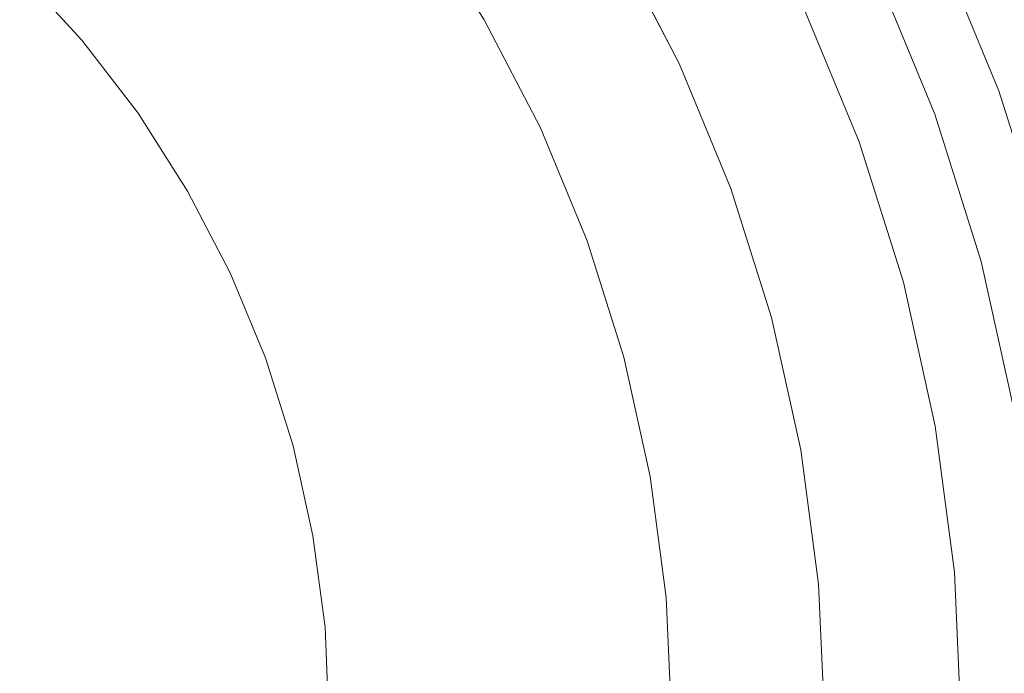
# Model space of a CAD drawing. Header units: millimetres. Extents: x -270 to 270, y -255 to 255.
# Tile 24 of 39: x 15 to 37, y 11 to 25. Entities that reach past the tile are written whole.
import ezdxf

# ---------------------------------------------------------------- set-up
doc = ezdxf.new("R2010")
doc.units = ezdxf.units.MM
doc.layers.add('LUCIDO_1', color=1, linetype='Continuous', lineweight=20, true_color=0xff0000)
doc.layers.add('Nessuna', color=7, linetype='Continuous', lineweight=9)

# ---------------------------------------------------------------- blocks, each defined once
blk = doc.blocks.new('Group')
at = {"layer": 'Nessuna', "color": 140, "linetype": 'Continuous', "lineweight": 9, "true_color": 0x00aaff, "transparency": 33554687}
for points, invisible_edges in [([(27.174, 38.243, -98.064), (29.531, 35.67, -98.064), (16.509, 24.743, -98.064), (15.153, 26.222, -98.064)], 10), ([(17.73, 23.151, -98.064), (16.509, 24.743, -98.064), (29.531, 35.67, -98.064), (31.656, 32.902, -98.064)], 10), ([(31.656, 32.902, -98.064), (33.531, 29.959, -98.064), (18.808, 21.459, -98.064), (17.73, 23.151, -98.064)], 10), ([(33.797, 26.236, -70.634), (35.083, 23.132, -70.634), (46.908, 27.436, -69.614), (45.202, 31.555, -69.614)], 10), ([(15.153, 26.222, -93.064), (16.509, 24.743, -93.064), (22.223, 29.538, -87.074), (20.428, 31.497, -87.074)], 10), ([(19.735, 19.679, -98.064), (18.808, 21.459, -98.064), (33.531, 29.959, -98.064), (35.142, 26.864, -98.064)], 10), ([(16.509, 24.743, -93.064), (17.73, 23.151, -93.064), (23.84, 27.43, -87.074), (22.223, 29.538, -87.074)], 10), ([(28.151, 26.853, -82.112), (29.512, 24.238, -82.112), (32.205, 25.494, -72.06), (30.724, 28.339, -72.06)], 10), ([(38.151, 28.267, -92.559), (39.597, 24.775, -92.559), (36.477, 23.64, -98.064), (35.142, 26.864, -98.064)], 10), ([(17.73, 23.151, -93.064), (18.808, 21.459, -93.064), (25.268, 25.189, -87.074), (23.84, 27.43, -87.074)], 10), ([(35.083, 23.132, -70.634), (36.093, 19.928, -70.634), (48.248, 23.185, -69.614), (46.908, 27.436, -69.614)], 10), ([(35.142, 26.864, -98.064), (36.477, 23.64, -98.064), (20.503, 17.825, -98.064), (19.735, 19.679, -98.064)], 10), ([(27.907, 26.712, -82.932), (29.256, 24.119, -82.932), (29.512, 24.238, -82.112), (28.151, 26.853, -82.112)], 11), ([(27.602, 26.536, -83.724), (28.938, 23.971, -83.724), (29.256, 24.119, -82.932), (27.907, 26.712, -82.932)], 15), ([(27.24, 26.327, -84.482), (28.559, 23.794, -84.482), (28.938, 23.971, -83.724), (27.602, 26.536, -83.724)], 15), ([(15.153, 26.222, -93.064), (15.153, 26.222, -98.064), (16.509, 24.743, -98.064), (16.509, 24.743, -93.064)], 5), ([(26.822, 26.086, -85.202), (28.121, 23.59, -85.202), (28.559, 23.794, -84.482), (27.24, 26.327, -84.482)], 15), ([(33.49, 26.093, -70.691), (34.765, 23.016, -70.691), (34.923, 23.074, -70.655), (33.643, 26.164, -70.655)], 15), ([(33.643, 26.164, -70.655), (34.923, 23.074, -70.655), (35.083, 23.132, -70.634), (33.797, 26.236, -70.634)], 11), ([(26.352, 25.814, -85.877), (27.629, 23.36, -85.877), (28.121, 23.59, -85.202), (26.822, 26.086, -85.202)], 15), ([(33.058, 25.892, -70.882), (34.317, 22.853, -70.882), (34.461, 22.906, -70.805), (33.197, 25.957, -70.805)], 15), ([(33.197, 25.957, -70.805), (34.461, 22.906, -70.805), (34.61, 22.96, -70.741), (33.341, 26.024, -70.741)], 15), ([(33.341, 26.024, -70.741), (34.61, 22.96, -70.741), (34.765, 23.016, -70.691), (33.49, 26.093, -70.691)], 15), ([(25.832, 25.514, -86.503), (27.086, 23.107, -86.503), (27.629, 23.36, -85.877), (26.352, 25.814, -85.877)], 15), ([(32.684, 25.718, -71.189), (33.929, 22.712, -71.189), (34.05, 22.756, -71.075), (32.801, 25.772, -71.075)], 15), ([(32.801, 25.772, -71.075), (34.05, 22.756, -71.075), (34.179, 22.803, -70.972), (32.926, 25.83, -70.972)], 15), ([(32.926, 25.83, -70.972), (34.179, 22.803, -70.972), (34.317, 22.853, -70.882), (33.058, 25.892, -70.882)], 15), ([(32.205, 25.494, -72.06), (33.432, 22.531, -72.06), (33.485, 22.55, -71.898), (32.256, 25.518, -71.898)], 14), ([(32.256, 25.518, -71.898), (33.485, 22.55, -71.898), (33.55, 22.574, -71.741), (32.319, 25.547, -71.741)], 15), ([(32.319, 25.547, -71.741), (33.55, 22.574, -71.741), (33.628, 22.602, -71.59), (32.394, 25.582, -71.59)], 15), ([(32.394, 25.582, -71.59), (33.628, 22.602, -71.59), (33.717, 22.635, -71.447), (32.48, 25.622, -71.447)], 15), ([(32.48, 25.622, -71.447), (33.717, 22.635, -71.447), (33.818, 22.672, -71.313), (32.577, 25.668, -71.313)], 15), ([(32.577, 25.668, -71.313), (33.818, 22.672, -71.313), (33.929, 22.712, -71.189), (32.684, 25.718, -71.189)], 15), ([(25.268, 25.189, -87.074), (26.495, 22.832, -87.074), (27.086, 23.107, -86.503), (25.832, 25.514, -86.503)], 14), ([(29.512, 24.238, -82.112), (30.64, 21.515, -82.112), (33.432, 22.531, -72.06), (32.205, 25.494, -72.06)], 10), ([(18.808, 21.459, -93.064), (19.735, 19.679, -93.064), (26.495, 22.832, -87.074), (25.268, 25.189, -87.074)], 10), ([(16.509, 24.743, -93.064), (16.509, 24.743, -98.064), (17.73, 23.151, -98.064), (17.73, 23.151, -93.064)], 5), ([(39.597, 24.775, -92.559), (40.734, 21.171, -92.559), (37.527, 20.312, -98.064), (36.477, 23.64, -98.064)], 10), ([(29.256, 24.119, -82.932), (30.375, 21.419, -82.932), (30.64, 21.515, -82.112), (29.512, 24.238, -82.112)], 11), ([(28.938, 23.971, -83.724), (30.045, 21.298, -83.724), (30.375, 21.419, -82.932), (29.256, 24.119, -82.932)], 15), ([(28.559, 23.794, -84.482), (29.652, 21.155, -84.482), (30.045, 21.298, -83.724), (28.938, 23.971, -83.724)], 15), ([(21.106, 15.912, -98.064), (20.503, 17.825, -98.064), (36.477, 23.64, -98.064), (37.527, 20.312, -98.064)], 10), ([(27.629, 23.36, -85.877), (28.688, 20.804, -85.877), (29.198, 20.99, -85.202), (28.121, 23.59, -85.202)], 15), ([(28.121, 23.59, -85.202), (29.198, 20.99, -85.202), (29.652, 21.155, -84.482), (28.559, 23.794, -84.482)], 15), ([(27.086, 23.107, -86.503), (28.124, 20.599, -86.503), (28.688, 20.804, -85.877), (27.629, 23.36, -85.877)], 15), ([(36.093, 19.928, -70.634), (36.82, 16.647, -70.634), (49.213, 18.832, -69.614), (48.248, 23.185, -69.614)], 10), ([(17.73, 23.151, -93.064), (17.73, 23.151, -98.064), (18.808, 21.459, -98.064), (18.808, 21.459, -93.064)], 5), ([(26.495, 22.832, -87.074), (27.512, 20.377, -87.074), (28.124, 20.599, -86.503), (27.086, 23.107, -86.503)], 14), ([(34.461, 22.906, -70.805), (35.454, 19.756, -70.805), (35.608, 19.797, -70.741), (34.61, 22.96, -70.741)], 15), ([(34.61, 22.96, -70.741), (35.608, 19.797, -70.741), (35.766, 19.84, -70.691), (34.765, 23.016, -70.691)], 15), ([(34.765, 23.016, -70.691), (35.766, 19.84, -70.691), (35.929, 19.883, -70.655), (34.923, 23.074, -70.655)], 15), ([(34.923, 23.074, -70.655), (35.929, 19.883, -70.655), (36.093, 19.928, -70.634), (35.083, 23.132, -70.634)], 11), ([(19.735, 19.679, -93.064), (20.503, 17.825, -93.064), (27.512, 20.377, -87.074), (26.495, 22.832, -87.074)], 10), ([(33.929, 22.712, -71.189), (34.907, 19.61, -71.189), (35.031, 19.643, -71.075), (34.05, 22.756, -71.075)], 15), ([(34.05, 22.756, -71.075), (35.031, 19.643, -71.075), (35.165, 19.679, -70.972), (34.179, 22.803, -70.972)], 15), ([(34.179, 22.803, -70.972), (35.165, 19.679, -70.972), (35.306, 19.717, -70.882), (34.317, 22.853, -70.882)], 15), ([(34.317, 22.853, -70.882), (35.306, 19.717, -70.882), (35.454, 19.756, -70.805), (34.461, 22.906, -70.805)], 15), ([(30.64, 21.515, -82.112), (31.526, 18.704, -82.112), (34.397, 19.473, -72.06), (33.432, 22.531, -72.06)], 10), ([(33.432, 22.531, -72.06), (34.397, 19.473, -72.06), (34.451, 19.487, -71.898), (33.485, 22.55, -71.898)], 14), ([(33.485, 22.55, -71.898), (34.451, 19.487, -71.898), (34.518, 19.505, -71.741), (33.55, 22.574, -71.741)], 15), ([(33.55, 22.574, -71.741), (34.518, 19.505, -71.741), (34.597, 19.527, -71.59), (33.628, 22.602, -71.59)], 15), ([(33.628, 22.602, -71.59), (34.597, 19.527, -71.59), (34.689, 19.551, -71.447), (33.717, 22.635, -71.447)], 15), ([(33.717, 22.635, -71.447), (34.689, 19.551, -71.447), (34.793, 19.579, -71.313), (33.818, 22.672, -71.313)], 15), ([(33.818, 22.672, -71.313), (34.793, 19.579, -71.313), (34.907, 19.61, -71.189), (33.929, 22.712, -71.189)], 15), ([(18.808, 21.459, -93.064), (18.808, 21.459, -98.064), (19.735, 19.679, -98.064), (19.735, 19.679, -93.064)], 5), ([(30.375, 21.419, -82.932), (31.254, 18.631, -82.932), (31.526, 18.704, -82.112), (30.64, 21.515, -82.112)], 11), ([(29.652, 21.155, -84.482), (30.51, 18.432, -84.482), (30.915, 18.54, -83.724), (30.045, 21.298, -83.724)], 15), ([(30.045, 21.298, -83.724), (30.915, 18.54, -83.724), (31.254, 18.631, -82.932), (30.375, 21.419, -82.932)], 15), ([(29.198, 20.99, -85.202), (30.044, 18.307, -85.202), (30.51, 18.432, -84.482), (29.652, 21.155, -84.482)], 15), ([(28.124, 20.599, -86.503), (28.94, 18.011, -86.503), (29.519, 18.166, -85.877), (28.688, 20.804, -85.877)], 15), ([(28.688, 20.804, -85.877), (29.519, 18.166, -85.877), (30.044, 18.307, -85.202), (29.198, 20.99, -85.202)], 15), ([(27.512, 20.377, -87.074), (28.311, 17.842, -87.074), (28.94, 18.011, -86.503), (28.124, 20.599, -86.503)], 14), ([(20.503, 17.825, -93.064), (21.106, 15.912, -93.064), (28.311, 17.842, -87.074), (27.512, 20.377, -87.074)], 10), ([(37.527, 20.312, -98.064), (38.282, 16.905, -98.064), (21.54, 13.953, -98.064), (21.106, 15.912, -98.064)], 10), ([(35.306, 19.717, -70.882), (36.018, 16.506, -70.882), (36.168, 16.532, -70.805), (35.454, 19.756, -70.805)], 15), ([(35.454, 19.756, -70.805), (36.168, 16.532, -70.805), (36.325, 16.56, -70.741), (35.608, 19.797, -70.741)], 15), ([(35.608, 19.797, -70.741), (36.325, 16.56, -70.741), (36.487, 16.588, -70.691), (35.766, 19.84, -70.691)], 15), ([(35.766, 19.84, -70.691), (36.487, 16.588, -70.691), (36.653, 16.618, -70.655), (35.929, 19.883, -70.655)], 15), ([(35.929, 19.883, -70.655), (36.653, 16.618, -70.655), (36.82, 16.647, -70.634), (36.093, 19.928, -70.634)], 11), ([(19.735, 19.679, -93.064), (19.735, 19.679, -98.064), (20.503, 17.825, -98.064), (20.503, 17.825, -93.064)], 5), ([(34.518, 19.505, -71.741), (35.214, 16.364, -71.741), (35.295, 16.378, -71.59), (34.597, 19.527, -71.59)], 15), ([(34.597, 19.527, -71.59), (35.295, 16.378, -71.59), (35.389, 16.395, -71.447), (34.689, 19.551, -71.447)], 15), ([(34.689, 19.551, -71.447), (35.389, 16.395, -71.447), (35.495, 16.413, -71.313), (34.793, 19.579, -71.313)], 15), ([(34.793, 19.579, -71.313), (35.495, 16.413, -71.313), (35.611, 16.434, -71.189), (34.907, 19.61, -71.189)], 15), ([(34.907, 19.61, -71.189), (35.611, 16.434, -71.189), (35.738, 16.456, -71.075), (35.031, 19.643, -71.075)], 15), ([(35.031, 19.643, -71.075), (35.738, 16.456, -71.075), (35.874, 16.48, -70.972), (35.165, 19.679, -70.972)], 15), ([(35.165, 19.679, -70.972), (35.874, 16.48, -70.972), (36.018, 16.506, -70.882), (35.306, 19.717, -70.882)], 15), ([(31.526, 18.704, -82.112), (32.164, 15.826, -82.112), (35.091, 16.342, -72.06), (34.397, 19.473, -72.06)], 10), ([(34.397, 19.473, -72.06), (35.091, 16.342, -72.06), (35.146, 16.352, -71.898), (34.451, 19.487, -71.898)], 14), ([(34.451, 19.487, -71.898), (35.146, 16.352, -71.898), (35.214, 16.364, -71.741), (34.518, 19.505, -71.741)], 15), ([(31.254, 18.631, -82.932), (31.887, 15.777, -82.932), (32.164, 15.826, -82.112), (31.526, 18.704, -82.112)], 11), ([(30.51, 18.432, -84.482), (31.128, 15.643, -84.482), (31.541, 15.716, -83.724), (30.915, 18.54, -83.724)], 15), ([(30.915, 18.54, -83.724), (31.541, 15.716, -83.724), (31.887, 15.777, -82.932), (31.254, 18.631, -82.932)], 15), ([(29.519, 18.166, -85.877), (30.118, 15.465, -85.877), (30.653, 15.56, -85.202), (30.044, 18.307, -85.202)], 15), ([(30.044, 18.307, -85.202), (30.653, 15.56, -85.202), (31.128, 15.643, -84.482), (30.51, 18.432, -84.482)], 15), ([(28.94, 18.011, -86.503), (29.528, 15.361, -86.503), (30.118, 15.465, -85.877), (29.519, 18.166, -85.877)], 15), ([(20.503, 17.825, -93.064), (20.503, 17.825, -98.064), (21.106, 15.912, -98.064), (21.106, 15.912, -93.064)], 5), ([(21.106, 15.912, -93.064), (21.54, 13.953, -93.064), (28.886, 15.248, -87.074), (28.311, 17.842, -87.074)], 10), ([(28.311, 17.842, -87.074), (28.886, 15.248, -87.074), (29.528, 15.361, -86.503), (28.94, 18.011, -86.503)], 14), ([(21.802, 11.963, -98.064), (21.54, 13.953, -98.064), (38.282, 16.905, -98.064), (38.737, 13.445, -98.064)], 10), ([(36.018, 16.506, -70.882), (36.447, 13.245, -70.882), (36.6, 13.258, -70.805), (36.168, 16.532, -70.805)], 15), ([(36.168, 16.532, -70.805), (36.6, 13.258, -70.805), (36.758, 13.272, -70.741), (36.325, 16.56, -70.741)], 15), ([(36.325, 16.56, -70.741), (36.758, 13.272, -70.741), (36.922, 13.286, -70.691), (36.487, 16.588, -70.691)], 15), ([(36.487, 16.588, -70.691), (36.922, 13.286, -70.691), (37.089, 13.301, -70.655), (36.653, 16.618, -70.655)], 15), ([(32.164, 15.826, -82.112), (32.549, 12.904, -82.112), (35.509, 13.163, -72.06), (35.091, 16.342, -72.06)], 10), ([(35.091, 16.342, -72.06), (35.509, 13.163, -72.06), (35.565, 13.168, -71.898), (35.146, 16.352, -71.898)], 14), ([(35.146, 16.352, -71.898), (35.565, 13.168, -71.898), (35.634, 13.174, -71.741), (35.214, 16.364, -71.741)], 15), ([(35.214, 16.364, -71.741), (35.634, 13.174, -71.741), (35.716, 13.181, -71.59), (35.295, 16.378, -71.59)], 15), ([(35.295, 16.378, -71.59), (35.716, 13.181, -71.59), (35.811, 13.189, -71.447), (35.389, 16.395, -71.447)], 15), ([(35.389, 16.395, -71.447), (35.811, 13.189, -71.447), (35.918, 13.198, -71.313), (35.495, 16.413, -71.313)], 15), ([(35.495, 16.413, -71.313), (35.918, 13.198, -71.313), (36.036, 13.209, -71.189), (35.611, 16.434, -71.189)], 15), ([(35.611, 16.434, -71.189), (36.036, 13.209, -71.189), (36.164, 13.22, -71.075), (35.738, 16.456, -71.075)], 15), ([(35.738, 16.456, -71.075), (36.164, 13.22, -71.075), (36.301, 13.232, -70.972), (35.874, 16.48, -70.972)], 15), ([(35.874, 16.48, -70.972), (36.301, 13.232, -70.972), (36.447, 13.245, -70.882), (36.018, 16.506, -70.882)], 15), ([(21.106, 15.912, -93.064), (21.106, 15.912, -98.064), (21.54, 13.953, -98.064), (21.54, 13.953, -93.064)], 5), ([(31.128, 15.643, -84.482), (31.501, 12.812, -84.482), (31.918, 12.849, -83.724), (31.541, 15.716, -83.724)], 15), ([(31.541, 15.716, -83.724), (31.918, 12.849, -83.724), (32.268, 12.879, -82.932), (31.887, 15.777, -82.932)], 15), ([(31.887, 15.777, -82.932), (32.268, 12.879, -82.932), (32.549, 12.904, -82.112), (32.164, 15.826, -82.112)], 11), ([(29.528, 15.361, -86.503), (29.882, 12.67, -86.503), (30.479, 12.723, -85.877), (30.118, 15.465, -85.877)], 15), ([(30.118, 15.465, -85.877), (30.479, 12.723, -85.877), (31.02, 12.77, -85.202), (30.653, 15.56, -85.202)], 15), ([(30.653, 15.56, -85.202), (31.02, 12.77, -85.202), (31.501, 12.812, -84.482), (31.128, 15.643, -84.482)], 15), ([(21.54, 13.953, -93.064), (21.802, 11.963, -93.064), (29.233, 12.614, -87.074), (28.886, 15.248, -87.074)], 10), ([(28.886, 15.248, -87.074), (29.233, 12.614, -87.074), (29.882, 12.67, -86.503), (29.528, 15.361, -86.503)], 14), ([(21.54, 13.953, -93.064), (21.54, 13.953, -98.064), (21.802, 11.963, -98.064), (21.802, 11.963, -93.064)], 5), ([(38.737, 13.445, -98.064), (38.89, 9.959, -98.064), (21.89, 9.959, -98.064), (21.802, 11.963, -98.064)], 10), ([(32.549, 12.904, -82.112), (32.677, 9.959, -82.112), (35.649, 9.959, -72.06), (35.509, 13.163, -72.06)], 10), ([(35.509, 13.163, -72.06), (35.649, 9.959, -72.06), (35.705, 9.959, -71.898), (35.565, 13.168, -71.898)], 14), ([(35.565, 13.168, -71.898), (35.705, 9.959, -71.898), (35.774, 9.959, -71.741), (35.634, 13.174, -71.741)], 15), ([(35.634, 13.174, -71.741), (35.774, 9.959, -71.741), (35.857, 9.959, -71.59), (35.716, 13.181, -71.59)], 15), ([(35.716, 13.181, -71.59), (35.857, 9.959, -71.59), (35.952, 9.959, -71.447), (35.811, 13.189, -71.447)], 15), ([(35.811, 13.189, -71.447), (35.952, 9.959, -71.447), (36.06, 9.959, -71.313), (35.918, 13.198, -71.313)], 15), ([(35.918, 13.198, -71.313), (36.06, 9.959, -71.313), (36.178, 9.959, -71.189), (36.036, 13.209, -71.189)], 15), ([(36.036, 13.209, -71.189), (36.178, 9.959, -71.189), (36.306, 9.959, -71.075), (36.164, 13.22, -71.075)], 15), ([(36.164, 13.22, -71.075), (36.306, 9.959, -71.075), (36.444, 9.959, -70.972), (36.301, 13.232, -70.972)], 15), ([(36.301, 13.232, -70.972), (36.444, 9.959, -70.972), (36.59, 9.959, -70.882), (36.447, 13.245, -70.882)], 15), ([(36.447, 13.245, -70.882), (36.59, 9.959, -70.882), (36.744, 9.959, -70.805), (36.6, 13.258, -70.805)], 15), ([(31.918, 12.849, -83.724), (32.044, 9.959, -83.724), (32.396, 9.959, -82.932), (32.268, 12.879, -82.932)], 15), ([(32.268, 12.879, -82.932), (32.396, 9.959, -82.932), (32.677, 9.959, -82.112), (32.549, 12.904, -82.112)], 11), ([(29.233, 12.614, -87.074), (29.349, 9.959, -87.074), (30, 9.959, -86.503), (29.882, 12.67, -86.503)], 14), ([(29.882, 12.67, -86.503), (30, 9.959, -86.503), (30.6, 9.959, -85.877), (30.479, 12.723, -85.877)], 15), ([(30.479, 12.723, -85.877), (30.6, 9.959, -85.877), (31.143, 9.959, -85.202), (31.02, 12.77, -85.202)], 15), ([(31.02, 12.77, -85.202), (31.143, 9.959, -85.202), (31.626, 9.959, -84.482), (31.501, 12.812, -84.482)], 15), ([(31.501, 12.812, -84.482), (31.626, 9.959, -84.482), (32.044, 9.959, -83.724), (31.918, 12.849, -83.724)], 15), ([(21.802, 11.963, -93.064), (21.89, 9.959, -93.064), (29.349, 9.959, -87.074), (29.233, 12.614, -87.074)], 10), ([(21.802, 11.963, -93.064), (21.802, 11.963, -98.064), (21.89, 9.959, -98.064), (21.89, 9.959, -93.064)], 5)]:
    blk.add_3dface(points, dxfattribs=dict(at, invisible_edges=invisible_edges))

msp = doc.modelspace()

# ---------------------------------------------------------------- block references
at = {"layer": 'LUCIDO_1', "color": 7, "transparency": 33554687}
msp.add_blockref('Group', (0, 0), dxfattribs=at)

doc.saveas('drawing.dxf')
